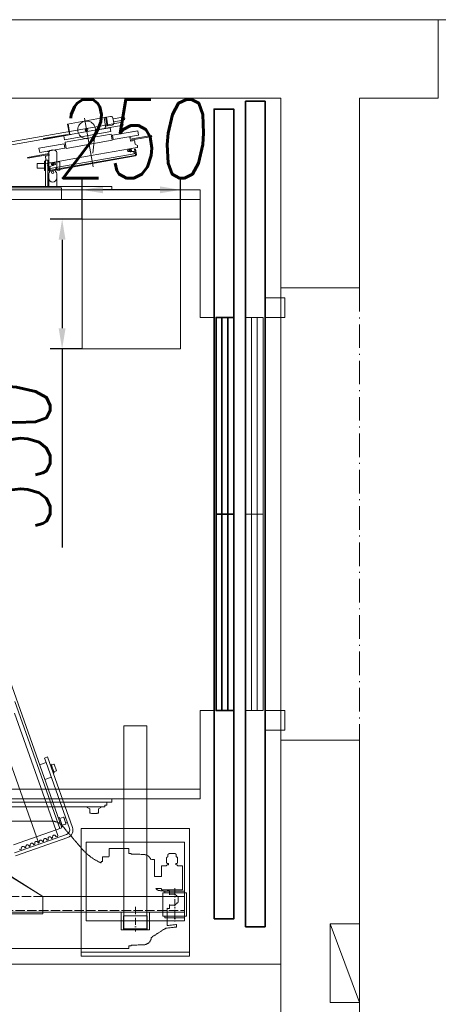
# Model space of a CAD drawing. Header units: millimetres. Extents: x 213386 to 459888, y 74252 to 208052.
# Tile 133 of 256: x 389313 to 390377, y 159627 to 162132. Entities that reach past the tile are written whole.
import ezdxf

# ---------------------------------------------------------------- set-up
doc = ezdxf.new("R2010")
doc.units = ezdxf.units.MM
for name, pattern in [('ACAD_ISO02W100', [15, 12, -3]), ('ACAD_ISO10W100', [18.5, 12, -3, 0.5, -3]), ('ČERCHOVANÁ', [25.4, 12.7, -6.35, 0, -6.35])]:
    doc.linetypes.add(name, pattern=pattern)
doc.layers.get('Defpoints').update_dxf_attribs({"color": 255, "lineweight": 0})
for name, color, linetype, lineweight in [('CONT_25', 255, 'Continuous', 0), ('DASH_25', 255, 'ACAD_ISO02W100', 0), ('DASHD_25', 255, 'ACAD_ISO10W100', 0), ('NOVA', 255, 'Continuous', 0), ('NOVÁ TENKÁ', 255, 'Continuous', 0), ('OBRYSY', 255, 'Continuous', 0), ('OSY', 255, 'Continuous', 0), ('TENKA', 255, 'Continuous', 0), ('ŽB', 255, 'Continuous', 0)]:
    doc.layers.add(name, color=color, linetype=linetype, lineweight=lineweight)
doc.layers.add('DIM_COMP_AUX', color=255, linetype='Continuous', lineweight=0, plot=False)
doc.styles.add('ROMANS', font='romans.shx', dxfattribs={"width": 0.75, "oblique": 5, "height": 200})
doc.dimstyles.new('KONE_mm', dxfattribs={"dimscale": 15, "dimtxt": 3.5, "dimasz": 3.5, "dimexe": 2, "dimexo": 0, "dimgap": 2, "dimtad": 1, "dimdec": 0, "dimrnd": 0.01, "dimzin": 0, "dimdsep": 46, "dimtxsty": 'ROMANS', "dimsah": 1, "dimcen": 0, "dimclrd": 256, "dimclre": 256, "dimclrt": 256, "dimadec": 1, "dimazin": 3, "dimtfac": 1, "dimtdec": 0, "dimtmove": 0, "dimatfit": 3, "dimfxl": 1, "dimtolj": 1, "dimtzin": 0, "dimarcsym": 0})

# ---------------------------------------------------------------- blocks, each defined once
blk = doc.blocks.new('MX20_Planview')
at = {"layer": 'DASH_25', "ltscale": 0.25}
for p, q in [((58.2, 667), (58.2, 679.8)), ((58.2, 679.8), (119.2, 679.8)), ((119.2, 679.8), (119.2, 626.8)), ((26.9, 659.9), (26.9, 646.7)), ((35.4, 664.1), (31.1, 664.1)), ((36.6, 667), (50.9, 667)), ((55.2, 662.7), (52.1, 662.7)), ((56.4, 667), (58.2, 667)), ((130.1, 660.7), (132, 661.7)), ((130.1, 648), (130.1, 660.7)), ((132, 661.7), (133.6, 665.7)), ((133.6, 665.7), (136, 665.7)), ((136, 667.7), (137.2, 668.9)), ((136, 665.7), (136, 667.7)), ((137.2, 668.9), (150.8, 668.9)), ((150.8, 668.9), (152, 667.7)), ((152, 667.7), (152, 665.7)), ((152, 665.7), (153.6, 665.7)), ((153.6, 665.7), (156, 661.7)), ((156, 661.7), (157.9, 660.7)), ((157.9, 660.7), (157.9, 648)), ((207.3, 664.7), (213.8, 664.8)), ((209.9, 640.9), (207.3, 664.7)), ((216.8, 637.3), (213.8, 664.8)), ((35.4, 642.5), (31.1, 642.5)), ((36.6, 639.5), (50.9, 639.5)), ((55.2, 643.9), (52.1, 643.9)), ((56.4, 639.5), (58.2, 639.5)), ((58.2, 626.8), (58.2, 639.5)), ((85, 626.8), (58.2, 626.8)), ((85, 626.8), (85, 608.9)), ((115.7, 626.8), (115.7, 611.8)), ((119.2, 626.8), (115.7, 626.8)), ((121.4, 630.9), (121.2, 622.6)), ((121.4, 630.9), (122.6, 630.9)), ((122, 646.9), (121.5, 646.4)), ((121.5, 646.4), (121.5, 641.4)), ((121.5, 641.4), (122, 640.9)), ((132, 646.9), (122, 646.9)), ((122, 640.9), (122.6, 640.9)), ((122.6, 630.9), (122.6, 640.9)), ((122.6, 640.9), (122.6, 640.9)), ((122.6, 630.9), (122.6, 630.9)), ((132, 646.9), (130.1, 648)), ((157.9, 648), (156, 646.9)), ((156, 646.9), (166, 646.9)), ((166, 646.9), (166.5, 646.4)), ((166.5, 641.4), (166, 640.9)), ((209.9, 640.9), (166, 640.9)), ((166.5, 646.4), (166.5, 641.4)), ((240, 600.6), (216.8, 637.3)), ((42, 608.9), (85, 608.9)), ((42, 608.9), (42, 601.2)), ((28, 548.9), (29.1, 581.3)), ((260, 548.9), (258.9, 581.3)), ((260, 548.9), (258.9, 581.3)), ((14.2, 543.5), (26.5, 543.5)), ((14.2, 493.5), (14.2, 543.5)), ((26.5, 548.9), (28, 548.9)), ((26.5, 543.5), (26.5, 548.9)), ((261.5, 548.9), (260, 548.9)), ((261.5, 548.9), (260, 548.9)), ((261.5, 543.5), (261.5, 548.9)), ((261.5, 543.5), (268, 543.5)), ((268, -543.5), (268, 543.5)), ((14.2, 493.5), (35.1, 492.9)), ((35.1, 476.7), (35.1, 492.9)), ((47.1, 476.2), (35.6, 476.2)), ((47.1, 473.2), (47.1, 476.2)), ((50, 473.2), (47.1, 473.2)), ((50, 473.2), (50, 471.2)), ((13.8, 423.4), (-37.7, 379.5)), ((-55.9, 233.6), (-55.9, 346)), ((-27.6, 164), (-52.2, 216.7)), ((-30.5, 163.5), (-30.5, 151.5)), ((-27.6, 164), (-30, 164)), ((-30, 151), (-22.5, 151)), ((-22.5, 161.5), (-22.5, 161.5)), ((-22.5, 153.5), (-22.5, 153.5)), ((-22.5, 151), (-22.5, 149)), ((-22.5, 149), (-21.8, 149)), ((-20.9, 99.7), (-20.9, 140.8)), ((-20.9, 101.7), (-20.9, 99.7)), ((-10.9, 89.7), (0, 89.7)), ((0, -89.7), (0, 89.7)), ((-20.9, -101.7), (-20.9, -99.7)), ((-20.9, -99.7), (-20.9, -140.8)), ((-10.9, -89.7), (0, -89.7)), ((-22.5, -149), (-21.8, -149)), ((-22.5, -151), (-22.5, -149)), ((-27.6, -164), (-52.2, -216.7)), ((-30.5, -163.5), (-30.5, -151.5)), ((-30, -151), (-22.5, -151)), ((-27.6, -164), (-30, -164)), ((-55.9, -233.6), (-55.9, -346)), ((13.8, -423.4), (-37.7, -379.5)), ((47, -473.2), (50, -473.2)), ((47, -473.2), (47, -476.2)), ((50, -473.2), (50, -471.2)), ((14.2, -493.5), (35, -492.9)), ((14.2, -543.5), (14.2, -493.5)), ((35, -492.9), (35, -476.7)), ((35.5, -476.2), (47, -476.2)), ((14.2, -543.5), (26.5, -543.5)), ((26.5, -543.5), (26.5, -548.9)), ((26.5, -548.9), (28, -548.9)), ((28, -548.9), (29.1, -581.3)), ((260, -548.9), (258.9, -581.3)), ((260, -548.9), (258.9, -581.3)), ((261.5, -548.9), (260, -548.9)), ((261.5, -548.9), (260, -548.9)), ((261.5, -543.5), (261.5, -548.9)), ((261.5, -543.5), (268, -543.5)), ((245.1, -599.6), (238.1, -601.9)), ((42, -608.9), (42, -601.2)), ((42, -608.9), (85, -608.9)), ((85, -613.1), (85, -608.9)), ((85, -626.8), (85, -608.9)), ((224, -625.9), (217.4, -636.3)), ((236, -627.9), (236, -604.8)), ((238, -601.9), (238, -601.9)), ((26.9, -646.7), (26.9, -659.9)), ((35.4, -642.5), (31.1, -642.5)), ((36.6, -639.5), (50.9, -639.5)), ((55.2, -643.9), (52.1, -643.9)), ((56.4, -639.5), (58.2, -639.5)), ((58.2, -626.8), (58.2, -639.5)), ((85, -626.8), (58.2, -626.8)), ((121.3, -626.8), (119.2, -626.8)), ((119.2, -679.8), (119.2, -626.8)), ((121.4, -630.9), (121.3, -626.8)), ((122.6, -630.9), (121.4, -630.9)), ((121.5, -641.4), (122, -640.9)), ((121.5, -646.4), (121.5, -641.4)), ((122, -646.9), (121.5, -646.4)), ((122.6, -640.9), (122, -640.9)), ((132, -646.9), (122, -646.9)), ((122.6, -630.9), (122.6, -640.9)), ((132, -646.9), (130.1, -648)), ((132, -646.9), (130.1, -648)), ((132, -646.9), (130.1, -648)), ((132, -646.9), (130.1, -648)), ((132, -646.9), (130.1, -648)), ((132, -646.9), (130.1, -648)), ((132, -646.9), (130.1, -648)), ((130.1, -648), (130.1, -660.7)), ((130.1, -648), (130.1, -660.7)), ((130.1, -648), (130.1, -660.7)), ((130.1, -648), (130.1, -660.7)), ((130.1, -648), (130.1, -660.7)), ((130.1, -648), (130.1, -660.7)), ((130.1, -648), (130.1, -660.7)), ((157.9, -648), (156, -646.9)), ((156, -646.9), (165.6, -646.9)), ((157.9, -648), (156, -646.9)), ((157.9, -648), (156, -646.9)), ((157.9, -648), (156, -646.9)), ((157.9, -648), (156, -646.9)), ((157.9, -660.7), (157.9, -648)), ((157.9, -660.7), (157.9, -648)), ((157.9, -660.7), (157.9, -648)), ((157.9, -660.7), (157.9, -648)), ((157.9, -660.7), (157.9, -648)), ((166.5, -641.4), (166, -640.9)), ((209, -640.9), (166, -640.9)), ((166, -646.9), (166.5, -646.4)), ((166.5, -646.4), (166.5, -641.4)), ((236, -627.9), (226, -627.9)), ((236, -627.9), (226, -627.9)), ((35.4, -664.1), (31.1, -664.1)), ((36.6, -667), (50.9, -667)), ((55.2, -662.7), (52.1, -662.7)), ((56.4, -667), (58.2, -667)), ((58.2, -667), (58.2, -679.8)), ((130.1, -660.7), (132, -661.7)), ((130.1, -660.7), (132, -661.7)), ((130.1, -660.7), (132, -661.7)), ((130.1, -660.7), (132, -661.7)), ((130.1, -660.7), (132, -661.7)), ((130.1, -660.7), (132, -661.7)), ((130.1, -660.7), (132, -661.7)), ((132, -661.7), (133.6, -665.7)), ((132, -661.7), (133.6, -665.7)), ((132, -661.7), (133.6, -665.7)), ((132, -661.7), (133.6, -665.7)), ((132, -661.7), (133.6, -665.7)), ((132, -661.7), (133.6, -665.7)), ((132, -661.7), (133.6, -665.7)), ((133.6, -665.7), (136, -665.7)), ((133.6, -665.7), (136, -665.7)), ((133.6, -665.7), (136, -665.7)), ((133.6, -665.7), (136, -665.7)), ((133.6, -665.7), (136, -665.7)), ((133.6, -665.7), (136, -665.7)), ((133.6, -665.7), (136, -665.7)), ((136, -665.7), (136, -667.7)), ((136, -665.7), (136, -667.7)), ((136, -665.7), (136, -667.7)), ((136, -665.7), (136, -667.7)), ((136, -665.7), (136, -667.7)), ((136, -665.7), (136, -667.7)), ((136, -667.7), (137.2, -668.9)), ((136, -667.7), (137.2, -668.9)), ((136, -667.7), (137.2, -668.9)), ((136, -667.7), (137.2, -668.9)), ((136, -667.7), (137.2, -668.9)), ((136, -667.7), (137.2, -668.9)), ((137.2, -668.9), (150.8, -668.9)), ((137.2, -668.9), (150.8, -668.9)), ((137.2, -668.9), (150.8, -668.9)), ((137.2, -668.9), (150.8, -668.9)), ((137.2, -668.9), (150.8, -668.9)), ((137.2, -668.9), (139.4, -668.9)), ((150.8, -668.9), (152, -667.7)), ((150.8, -668.9), (152, -667.7)), ((150.8, -668.9), (152, -667.7)), ((150.8, -668.9), (152, -667.7)), ((150.8, -668.9), (152, -667.7)), ((152, -665.7), (153.6, -665.7)), ((152, -667.7), (152, -665.7)), ((152, -667.7), (152, -665.7)), ((152, -667.7), (152, -665.7)), ((152, -667.7), (152, -665.7)), ((152, -667.7), (152, -665.7)), ((152, -665.7), (153.6, -665.7)), ((152, -665.7), (153.6, -665.7)), ((152, -665.7), (153.6, -665.7)), ((152, -665.7), (153.6, -665.7)), ((153.6, -665.7), (156, -661.7)), ((153.6, -665.7), (156, -661.7)), ((153.6, -665.7), (156, -661.7)), ((153.6, -665.7), (156, -661.7)), ((153.6, -665.7), (156, -661.7)), ((156, -661.7), (157.9, -660.7)), ((156, -661.7), (157.9, -660.7)), ((156, -661.7), (157.9, -660.7)), ((156, -661.7), (157.9, -660.7)), ((156, -661.7), (157.9, -660.7)), ((58.2, -679.8), (119.2, -679.8))]:
    blk.add_line(p, q, dxfattribs=at)
for centre, radius, start, end in [((31.1, 659.9), 4.2, 90, 180), ((40.6, 663.6), 5.25, 139.1176, 174.8153), ((46.9, 663.6), 5.25, 349.8415, 40.8824), ((60.3, 663.6), 5.25, 139.1176, 190.1585), ((31.1, 646.7), 4.2, 180, 270), ((40.6, 643), 5.25, 185.1847, 220.8824), ((46.9, 643), 5.25, 319.1176, 10.1585), ((60.3, 643), 5.25, 169.8415, 220.8824), ((39, 601.2), 3, 288.0343, 360), ((107.2, 622.9), 14, 307.3916, 360), ((49.1, 580.6), 20, 117.1987, 178), ((238.9, 580.6), 20, 2, 86.8412), ((35.6, 476.7), 0.5, 180, 270), ((-77.4, 530.1), 140.3, 310.542, 335.2076), ((-15.9, 346), 40, 122.8982, 180), ((-15.9, 233.6), 40, 180, 205), ((-30, 163.5), 0.5, 90, 180), ((-30, 151.5), 0.5, 180, 270), ((-60.9, 140.8), 40, 0, 11.8522), ((-10.9, 99.7), 10, 180, 270), ((-10.9, -99.7), 10, 90, 180), ((-60.9, -140.8), 40, 348.1478, 0), ((-30, -151.5), 0.5, 90, 180), ((-30, -163.5), 0.5, 180, 270), ((-15.9, -233.6), 40, 155, 180), ((-15.9, -346), 40, 180, 237.1018), ((-77.4, -530.1), 140.3, 24.7924, 49.458), ((35.5, -476.7), 0.5, 90, 180), ((49.1, -580.6), 20, 182, 242.8013), ((39, -601.2), 3, 360, 71.9657), ((238.9, -580.6), 20, 288.0343, 358), ((238.9, -580.6), 20, 288.0343, 358), ((226, -625.9), 2, 179.4199, 270), ((239, -604.8), 3, 108.0343, 180), ((31.1, -646.7), 4.2, 90, 180), ((40.6, -643), 5.25, 139.1176, 174.8153), ((46.9, -643), 5.25, 349.8415, 40.8824), ((60.3, -643), 5.25, 139.1176, 190.1585), ((209, -630.9), 10, 270, 327.6863), ((31.1, -659.9), 4.2, 180, 270), ((40.6, -663.6), 5.25, 185.1847, 220.8824), ((46.9, -663.6), 5.25, 319.1176, 10.1585), ((60.3, -663.6), 5.25, 169.8415, 220.8824)]:
    blk.add_arc(centre, radius, start, end, dxfattribs=at)
blk = doc.blocks.new('10030_TravellingCableSupport_769652_0')
at = {"layer": 'CONT_25', "color": 7, "ltscale": 15}
for p, q in [((-4, 110), (-4, -110)), ((-4, 110), (0, 110)), ((0, 110), (0, -110)), ((-4, 75), (-180, 75)), ((-180, 75), (-180, -325)), ((-136, 75), (-176, 75)), ((-4, -110), (-136, -325)), ((0, -110), (-136, -325)), ((0, -110), (-4, -110)), ((-180, -325), (-136, -325)), ((-176, -325), (-176, -685)), ((-136, -325), (-136, -685)), ((-176, -630), (-186, -630)), ((-136, -630), (-126.7, -630)), ((-136, -685), (-176, -685))]:
    blk.add_line(p, q, dxfattribs=at)
at = {"layer": 'CONT_25', "color": 7, "ltscale": 2}
for p, q in [((-176, 75), (-176, -325)), ((-176, -524.3), (-221, -524.3)), ((-221, -595.8), (-221, -524.3)), ((-185, -529.8), (-221, -529.8)), ((-185, -590.2), (-185, -529.8)), ((-185, -590.2), (-221, -590.2)), ((-176, -595.8), (-221, -595.8))]:
    blk.add_line(p, q, dxfattribs=at)
at = {"layer": 'CONT_25', "color": 7, "ltscale": 1.5}
for p, q in [((-186.2, -635), (-190.2, -635)), ((-190.2, -635), (-190.2, -685)), ((-126.5, -630), (-186.2, -630)), ((-186.2, -630), (-186.2, -690)), ((-176.2, -630), (-186.2, -630)), ((-136.5, -630), (-126.5, -630)), ((-136, -630), (-126.6, -630)), ((-126.5, -630), (-126.5, -690)), ((-126.5, -635), (-122.5, -635)), ((-122.5, -635), (-122.5, -685)), ((-186.2, -685), (-190.2, -685)), ((-126.5, -690), (-186.2, -690)), ((-126.5, -685), (-122.5, -685))]:
    blk.add_line(p, q, dxfattribs=at)
at = {"layer": 'DASH_25', "color": 7, "ltscale": 2}
for p, q in [((-172, 75), (-172, -685)), ((-136, -325), (-136, 75))]:
    blk.add_line(p, q, dxfattribs=at)
at = {"layer": 'DASHD_25', "color": 7, "ltscale": 1.5}
for p, q in [((-162.7, -560), (-225.3, -560)), ((-114.8, -660), (-199.4, -660))]:
    blk.add_line(p, q, dxfattribs=at)
blk = doc.blocks.new('*D983')
at = {"layer": 'Defpoints', "color": 0, "transparency": 16777216}
for p in [(700, 505), (774.6, 505), (700, 255)]:
    blk.add_point(p, dxfattribs=at)
at = {"layer": 'DIM_COMP_AUX', "lineweight": -2, "transparency": 16777216}
for p, q in [((700, 505), (804.6, 505)), ((774.6, 307.5), (774.6, 452.5)), ((700, 255), (804.6, 255))]:
    blk.add_line(p, q, dxfattribs=at)
at = {"layer": 'DIM_COMP_AUX', "transparency": 16777216}
for points in [[(783.4, 452.5), (765.9, 452.5), (774.6, 505)], [(783.4, 307.5), (765.9, 307.5), (774.6, 255)]]:
    blk.add_solid(points, dxfattribs=at)
at = {"layer": 'DIM_COMP_AUX', "transparency": 16777216, "insert": (904.6, 380), "char_height": 200, "attachment_point": 5, "rotation": 270, "style": 'ROMANS'}
blk.add_mtext('\\A1;250', dxfattribs=at)
blk = doc.blocks.new('*D984')
at = {"layer": 'Defpoints', "color": 0, "transparency": 16777216}
for p in [(370, 556.2), (370, 505), (700, 505)]:
    blk.add_point(p, dxfattribs=at)
at = {"layer": 'DIM_COMP_AUX', "lineweight": -2, "transparency": 16777216}
for p, q in [((370, 505), (370, 586.2)), ((700, 505), (700, 586.2)), ((370, 556.2), (-134.9, 556.2)), ((647.5, 556.2), (422.5, 556.2))]:
    blk.add_line(p, q, dxfattribs=at)
at = {"layer": 'DIM_COMP_AUX', "transparency": 16777216}
for points in [[(422.5, 565), (422.5, 547.5), (370, 556.2)], [(647.5, 565), (647.5, 547.5), (700, 556.2)]]:
    blk.add_solid(points, dxfattribs=at)
at = {"layer": 'DIM_COMP_AUX', "transparency": 16777216, "insert": (91.3, 686.2), "char_height": 200, "attachment_point": 5, "style": 'ROMANS'}
blk.add_mtext('\\A1;330', dxfattribs=at)
blk = doc.blocks.new('10030_Elevator_0')
at = {"layer": 'NOVÁ TENKÁ'}
for p, q in [((-775, 1880), (-775, 205)), ((775, 205), (775, 1880)), ((-750, 1855), (-750, 205)), ((750, 205), (750, 1855)), ((-885.49, 616.04), (885.09, 1245.09)), ((750, 558), (750, 784)), ((780, 784), (780, 558)), ((-795, 763.39), (-795, 448)), ((-783, 762.5), (-783, 430)), ((783, 430), (783, 762.5)), ((-735.09, 596.61), (-372.15, 725.06)), ((-865.23, 544.71), (-912.27, 677.63)), ((-848.14, 556.59), (-891.92, 680.06)), ((-556.73, 677.22), (-867.74, 566.89)), ((-526.87, 676.67), (-850.21, 562.22)), ((887.3, 694.57), (939.02, 401.29)), ((895.18, 695.96), (946.89, 402.68)), ((-872.77, 542.04), (-919.81, 674.96)), ((-902.67, 665.38), (-903.89, 662.83)), ((-903.89, 662.83), (-902.77, 659.68)), ((-899.87, 659.91), (-902.77, 659.68)), ((-899.49, 650.43), (-897.09, 652.08)), ((-899.49, 650.43), (-898.76, 648.37)), ((-895.86, 648.6), (-898.76, 648.37)), ((-895.48, 639.12), (-893.08, 640.77)), ((-895.48, 639.12), (-894.75, 637.06)), ((-891.85, 637.29), (-894.75, 637.06)), ((-891.47, 627.81), (-889.07, 629.46)), ((-891.47, 627.81), (-890.74, 625.75)), ((-887.83, 625.98), (-890.74, 625.75)), ((-887.46, 616.5), (-885.06, 618.15)), ((-887.46, 616.5), (-886.72, 614.44)), ((-883.82, 614.67), (-886.72, 614.44)), ((-883.44, 605.19), (-881.04, 606.84)), ((-883.44, 605.19), (-882.71, 603.13)), ((-879.81, 603.36), (-882.71, 603.13)), ((-682.11, 596.79), (-687.95, 613.29)), ((829.5, 620), (841.5, 620)), ((829.5, 601), (829.5, 620)), ((841.5, 601), (841.5, 620)), ((-879.43, 593.88), (-877.03, 595.53)), ((-879.43, 593.88), (-878.7, 591.82)), ((-875.8, 592.05), (-878.7, 591.82)), ((-875.42, 582.57), (-873.02, 584.22)), ((-875.42, 582.57), (-874.69, 580.51)), ((-871.79, 580.74), (-874.69, 580.51)), ((-682.11, 596.79), (-849.91, 537.4)), ((-848.21, 556.57), (-735.09, 596.61)), ((-668.13, 593.25), (-847.24, 529.86)), ((-719.82, 583.44), (-725.66, 599.94)), ((-709.61, 578.57), (-708.77, 576.22)), ((-708.77, 576.22), (-686.15, 584.22)), ((-705.95, 577.22), (-703.71, 570.9)), ((-703.44, 570.15), (-686.48, 576.15)), ((-688.98, 583.22), (-686.74, 576.91)), ((-686.98, 586.58), (-686.15, 584.22)), ((-686.74, 576.91), (-686.48, 576.15)), ((-670.8, 600.79), (-682.11, 596.79)), ((-668.13, 593.25), (-670.8, 600.79)), ((783, 598.5), (850.5, 598.5)), ((783, 592.5), (850.5, 592.5)), ((783, 590), (815.56, 590)), ((823.5, 601), (847.5, 601)), ((823.5, 598.5), (823.5, 601)), ((823.5, 592.5), (823.5, 590)), ((833.44, 590), (823.5, 590)), ((829.5, 588.96), (829.5, 590)), ((844.5, 590), (833.44, 590)), ((847.5, 590), (844.5, 590)), ((847.5, 598.5), (847.5, 601)), ((847.5, 592.5), (847.5, 590)), ((869.25, 590), (847.5, 590)), ((850.5, 598.5), (850.5, 592.5)), ((-871.41, 571.26), (-869.01, 572.91)), ((-871.41, 571.26), (-870.29, 568.11)), ((-870.29, 568.11), (-867.74, 566.89)), ((-845.38, 557.57), (-844.55, 555.21)), ((-844.55, 555.21), (-821.92, 563.22)), ((-838.61, 547.42), (-841.72, 556.21)), ((-837.46, 546.87), (-822.19, 552.27)), ((-821.64, 553.42), (-824.75, 562.22)), ((-822.57, 547.08), (-824.17, 551.57)), ((-822.76, 565.58), (-821.92, 563.22)), ((-703.44, 570.15), (-703.71, 570.9)), ((780, 558), (750, 558)), ((815.56, 570), (783, 570)), ((832.97, 570), (824.99, 570)), ((824.99, 570), (824.99, 562)), ((846.01, 562), (824.99, 562)), ((829.5, 570), (829.5, 571.04)), ((844.5, 570), (833.44, 570)), ((846.01, 570), (844.5, 570)), ((869.25, 570), (846.01, 570)), ((846.01, 570), (846.01, 562)), ((-833.89, 543.07), (-835.48, 547.57)), ((-811.37, 483), (-812, 481.92)), ((-812, 481.92), (-812, 468.09)), ((-811, 483), (-811.37, 483)), ((-800.33, 486), (-811, 486)), ((-811, 483), (-811, 486)), ((-800.33, 486), (-796.72, 492.25)), ((-796.72, 492.25), (-795, 492.25)), ((-811.37, 467), (-812, 468.09)), ((-811, 467), (-811.37, 467)), ((-811, 464), (-811, 467)), ((-811, 464), (-800.33, 464)), ((-800.33, 464), (-796.72, 457.75)), ((-796.72, 457.75), (-795, 457.75)), ((-791, 448), (-795, 448)), ((-791, 442.5), (-791, 448)), ((-791, 442.5), (-783, 442.5)), ((-775, 430), (-783, 430)), ((775, 430), (783, 430)), ((946.89, 402.68), (939.02, 401.29)), ((-550, 40), (-600, 40)), ((-600, 40), (-600, -10)), ((-550, -10), (-550, 40)), ((450, 40), (500, 40)), ((450, -10), (450, 40)), ((500, 40), (500, -10)), ((-550, 0), (450, 0)), ((-600, -10), (-550, -10)), ((500, -10), (450, -10))]:
    blk.add_line(p, q, dxfattribs=at)
at = {"layer": 'NOVÁ TENKÁ', "ltscale": 0.25}
for p, q in [((855.19, 643.6), (857.16, 643.95)), ((855.19, 643.6), (864.74, 589.44)), ((857.16, 643.95), (866.71, 589.78)), ((841.94, 600.65), (845.39, 601.26)), ((845.39, 601.26), (851.18, 597.2)), ((869.69, 613.16), (880.53, 615.07)), ((880.98, 549.14), (869.69, 613.16)), ((891.81, 551.05), (880.53, 615.07)), ((904.97, 603.13), (903, 602.78)), ((913.68, 542.22), (903, 602.78)), ((915.65, 542.56), (904.97, 603.13)), ((822.42, 587.56), (860.8, 369.92)), ((860.8, 369.92), (822.42, 587.56)), ((824.78, 585.69), (824.39, 587.91)), ((824.39, 587.91), (824.78, 585.69)), ((824.78, 585.69), (862.38, 372.48)), ((824.78, 585.69), (862.38, 372.48)), ((838.64, 593.46), (824.85, 591.03)), ((824.85, 591.03), (838.64, 593.46)), ((838.99, 591.5), (825.2, 589.06)), ((838.99, 591.5), (825.2, 589.06)), ((828.68, 586.63), (834.09, 587.59)), ((828.68, 586.63), (847.52, 479.78)), ((834.09, 587.59), (839.3, 573.27)), ((844.14, 580.73), (835.86, 579.27)), ((838.99, 591.5), (838.64, 593.46)), ((838.64, 593.46), (838.99, 591.5)), ((840.73, 575.86), (839.27, 584.14)), ((841.13, 599.49), (841.94, 600.65)), ((841.13, 599.49), (861.8, 482.3)), ((842.96, 589.15), (842.96, 573.92)), ((851.18, 597.2), (860.05, 598.76)), ((860.05, 598.76), (861.78, 588.91)), ((861.78, 588.91), (864.74, 589.44)), ((866.71, 589.78), (872.12, 590.74)), ((871.78, 592.71), (873.25, 592.97)), ((872.12, 590.74), (871.78, 592.71)), ((839.3, 573.27), (842.96, 573.92)), ((902.1, 550.33), (911.94, 552.06)), ((911.94, 552.06), (915.33, 532.86)), ((880.22, 545.96), (895.98, 548.74)), ((900.89, 428.77), (880.22, 545.96)), ((880.98, 549.14), (891.81, 551.05)), ((895.98, 548.74), (916.64, 431.55)), ((902.1, 550.33), (922.93, 432.15)), ((913.68, 542.22), (915.65, 542.56)), ((915.53, 537.47), (914.67, 542.39)), ((942.3, 541.17), (914.72, 536.31)), ((915.53, 537.47), (942.12, 542.16)), ((942.12, 542.16), (958.45, 449.58)), ((956.74, 499.04), (832.89, 477.2)), ((866.36, 372.93), (847.52, 479.78)), ((882.46, 365.1), (861.8, 482.3)), ((868.08, 478.33), (922.05, 471.96)), ((926.17, 471.37), (932.78, 433.89)), ((916.64, 431.55), (900.89, 428.77)), ((902.69, 426.04), (913.52, 427.95)), ((913.97, 362.03), (902.69, 426.04)), ((924.81, 363.94), (913.52, 427.95)), ((922.93, 432.15), (932.78, 433.89)), ((937.33, 441.8), (936.63, 445.74)), ((936.78, 445.76), (958.45, 449.58)), ((959.29, 445.67), (937.33, 441.8)), ((959.64, 443.7), (937.67, 439.83)), ((939.58, 428.99), (937.67, 439.83)), ((939.69, 440.18), (939.35, 442.15)), ((945.38, 424.94), (957.49, 427.07)), ((955.37, 426.7), (959.78, 401.69)), ((957.62, 443.34), (957.27, 445.31)), ((959.29, 445.67), (958.59, 449.61)), ((961.55, 432.87), (959.64, 443.7)), ((947.49, 425.31), (951.9, 400.3)), ((878.87, 383.76), (870.59, 382.3)), ((871.77, 389.11), (875.43, 389.76)), ((871.77, 373.88), (871.77, 389.11)), ((875.46, 378.89), (874, 387.17)), ((880.64, 375.45), (875.43, 389.76)), ((898.25, 382.1), (901.2, 382.63)), ((899.99, 372.26), (898.25, 382.1)), ((901.2, 382.63), (910.75, 328.46)), ((903.17, 382.97), (908.59, 383.93)), ((903.17, 382.97), (912.72, 328.81)), ((908.94, 381.96), (908.59, 383.93)), ((908.94, 381.96), (910.41, 382.22)), ((924.03, 368.37), (922.46, 377.24)), ((862.38, 372.48), (862.77, 370.26)), ((862.38, 372.48), (862.77, 370.26)), ((877.71, 371.88), (863.92, 369.45)), ((863.92, 369.45), (877.71, 371.88)), ((878.06, 369.91), (864.27, 367.48)), ((878.06, 369.91), (864.27, 367.48)), ((866.36, 372.93), (871.77, 373.88)), ((877.71, 371.88), (878.06, 369.91)), ((877.71, 371.88), (878.06, 369.91)), ((882.46, 365.1), (883.62, 364.29)), ((883.62, 364.29), (887.07, 364.9)), ((887.07, 364.9), (891.12, 370.69)), ((891.12, 370.69), (899.99, 372.26)), ((913.97, 362.03), (924.81, 363.94)), ((910.75, 328.46), (912.72, 328.81))]:
    blk.add_line(p, q, dxfattribs=at)
at = {"layer": 'NOVÁ TENKÁ', "lineweight": 35}
for p, q in [((-1100, 40), (-1100, 90)), ((-1100, 90), (1000, 90)), ((1000, 90), (1000, 40)), ((1000, 40), (-1100, 40))]:
    blk.add_line(p, q, dxfattribs=at)
at = {"layer": 'NOVÁ TENKÁ', "ltscale": 0.25}
for points in [[(903, 602.78), (904.97, 603.13), (914.78, 547.49), (912.81, 547.14), (911.94, 552.06)], [(915.65, 542.56), (913.68, 542.22), (912.81, 547.14), (914.78, 547.49)]]:
    blk.add_lwpolyline(points, close=True, dxfattribs=at)
at = {"layer": 'NOVÁ TENKÁ'}
for points in [[(-850, 507.5), (-1175, 507.5), (-1175, 232.5), (-850, 232.5)], [(-885, 495), (-1085, 495), (-1085, 245), (-885, 245)], [(-1072, 341), (-1072, 399), (-1105, 399), (-1105, 341)], [(-588.5, 341), (-588.5, 399), (-1105, 399), (-1105, 341)], [(-50, 45), (-50, 90), (-550, 90), (-550, 45)], [(450, 45), (450, 90), (-50, 90), (-50, 45)]]:
    blk.add_lwpolyline(points, close=True, dxfattribs=at)
for points in [[(-1165, 507.5), (-1165, 232.5)], [(-775, 205), (-550, 205), (-550, 170)], [(775, 205), (450, 205), (450, 170)], [(-550, 75), (-50, 75)], [(-550, 60), (-50, 60)], [(-50, 75), (450, 75)], [(-50, 60), (450, 60)]]:
    blk.add_lwpolyline(points, dxfattribs=at)
at = {"layer": 'NOVÁ TENKÁ', "linetype": 'Continuous'}
blk.add_lwpolyline([(700, 255), (370, 255), (370, 505), (700, 505)], close=True, dxfattribs=at)
at = {"layer": 'NOVÁ TENKÁ', "lineweight": 35}
for points in [[(-1080, 170), (980, 170), (980, 120), (-1080, 120)], [(-50, 120), (-50, 165), (-550, 165), (-550, 120)], [(450, 120), (450, 165), (-50, 165), (-50, 120)]]:
    blk.add_lwpolyline(points, close=True, dxfattribs=at)
for points in [[(-550, 150), (-50, 150)], [(-550, 135), (-50, 135)], [(-50, 150), (450, 150)], [(-50, 135), (450, 135)]]:
    blk.add_lwpolyline(points, dxfattribs=at)
at = {"layer": 'NOVÁ TENKÁ'}
blk.add_circle((819.49, 580), 3, dxfattribs=at)
at = {"layer": 'NOVÁ TENKÁ', "ltscale": 0.25}
for centre, radius in [((840, 580), 3), ((927.29, 493.84), 3.4), ((874.73, 383.03), 3)]:
    blk.add_circle(centre, radius, dxfattribs=at)
at = {"layer": 'NOVÁ TENKÁ'}
for centre, radius, start, end in [((-899.53, 655.62), 4.3, 304.53137, 94.53137), ((-895.52, 644.31), 4.3, 304.53137, 94.53137), ((-891.51, 633), 4.3, 304.53137, 94.53137), ((-887.49, 621.69), 4.3, 304.53137, 94.53137), ((-883.48, 610.38), 4.3, 304.53137, 94.53137), ((-879.47, 599.07), 4.3, 304.53137, 94.53137), ((-875.46, 587.76), 4.3, 304.53137, 94.53137), ((-871.45, 576.45), 4.3, 304.53137, 94.53137), ((815.56, 582), 8, 41.81031, 90), ((824.5, 590), 4, 221.81031, 318.18969), ((833.44, 582), 8, 90, 138.18969), ((-822.49, 553.12), 0.9, 289.49073, 19.49073), ((815.56, 578), 8, 270, 318.18969), ((824.5, 570), 4, 41.81031, 138.18969), ((833.44, 578), 8, 221.81031, 270), ((-853.92, 548.71), 20, 199.49073, 289.49073), ((-853.92, 548.71), 12, 199.49073, 289.49073), ((-837.76, 547.72), 0.9, 199.49073, 289.49073)]:
    blk.add_arc(centre, radius, start, end, dxfattribs=at)
at = {"layer": 'NOVÁ TENKÁ', "ltscale": 0.25}
for centre, radius, start, end in [((825.37, 588.08), 3, 100, 190), ((825.37, 588.08), 3, 100, 190), ((825.37, 588.08), 1, 100, 190), ((825.37, 588.08), 1, 100, 190), ((927.29, 493.84), 22.5, 256.54231, 190), ((935.74, 451.67), 6, 190, 280), ((944.51, 429.86), 5, 190, 280), ((956.62, 432), 5, 280, 10), ((955.84, 401), 4, 190, 10), ((863.75, 370.44), 3, 190, 280), ((863.75, 370.44), 3, 190, 280), ((863.75, 370.44), 1, 190, 280), ((863.75, 370.44), 1, 190, 280)]:
    blk.add_arc(centre, radius, start, end, dxfattribs=at)
at = {"layer": 'NOVÁ TENKÁ'}
for centre, major_axis, ratio, start_param, end_param in [((804.87, 580), (-10.37, 0), 0.9642054, 4.712389, 7.8539816), ((869.25, 580), (0, 10), 0.7254197, 3.1415927, 6.2831853)]:
    blk.add_ellipse(centre, major_axis=major_axis, ratio=ratio, start_param=start_param, end_param=end_param, dxfattribs=at)
at = {"layer": 'NOVÁ TENKÁ', "rotation": 180}
blk.add_blockref('MX20_Planview', (-887, 930), dxfattribs=at)
at = {"layer": 'NOVÁ TENKÁ'}
blk.add_blockref('10030_TravellingCableSupport_769652_0', (-887, 930), dxfattribs=at)
at = {"layer": 'DIM_COMP_AUX'}
dim = blk.add_linear_dim(base=(370, 556.23), p1=(700, 505), p2=(370, 505), angle=180, dimstyle='KONE_mm', override={"dimdec": 0}, dxfattribs=at)
dim.commit()
dim.dimension.update_dxf_attribs({"geometry": '*D984', "text_midpoint": (91.31, 686.23)})
dim = blk.add_linear_dim(base=(774.64, 505), p1=(700, 255), p2=(700, 505), angle=90, dimstyle='KONE_mm', override={"dimdec": 0}, dxfattribs=at)
dim.commit()
dim.dimension.update_dxf_attribs({"geometry": '*D983', "text_midpoint": (774.64, 380), "dimtype": 128})

msp = doc.modelspace()

# ---------------------------------------------------------------- linework, layer by layer
at = {"layer": 'NOVA'}
msp.add_line((389976.638, 161457.154), (389976.638, 161322.154), dxfattribs=at)
at = {"layer": 'OBRYSY'}
msp.add_line((389976.638, 159729.654), (387876.638, 159729.654), dxfattribs=at)
at = {"layer": 'OSY', "linetype": 'ČERCHOVANÁ', "ltscale": 25}
msp.add_line((400063.194, 162132.154), (385251.638, 162132.154), dxfattribs=at)
at = {"layer": 'TENKA', "ltscale": 5}
msp.add_line((389976.638, 161449.654), (389976.638, 160299.654), dxfattribs=at)
at = {"layer": 'TENKA', "linetype": 'ACAD_ISO10W100', "ltscale": 5}
msp.add_line((390176.638, 161449.654), (390176.638, 160299.654), dxfattribs=at)
at = {"layer": 'TENKA'}
for points in [[(390101.638, 159632.154), (390176.638, 159632.154), (390176.638, 159832.154), (390101.638, 159832.154)], [(390101.638, 159832.154), (390176.638, 159632.154)]]:
    msp.add_lwpolyline(points, close=True, dxfattribs=at)
at = {"layer": 'ŽB'}
for p, q in [((386526.638, 162132.154), (390376.638, 162132.154)), ((390376.638, 161932.154), (390376.638, 162132.154)), ((387876.638, 161932.154), (389976.638, 161932.154)), ((389976.638, 161932.154), (389976.638, 161449.654)), ((390176.638, 161932.154), (390176.638, 161449.654)), ((390176.638, 161932.154), (390376.638, 161932.154)), ((389976.638, 161457.154), (389976.638, 161322.154)), ((389976.638, 160299.654), (389976.638, 159109.654)), ((389976.638, 160299.654), (390176.638, 160299.654)), ((390176.638, 160299.654), (390176.638, 159109.654))]:
    msp.add_line(p, q, dxfattribs=at)
at = {"layer": 'ŽB', "ltscale": 5}
msp.add_line((389976.638, 161449.654), (390176.638, 161449.654), dxfattribs=at)

# ---------------------------------------------------------------- block references
at = {"rotation": 90}
msp.add_blockref('10030_Elevator_0', (389976.638, 160924.654), dxfattribs=at)

doc.saveas('drawing.dxf')
